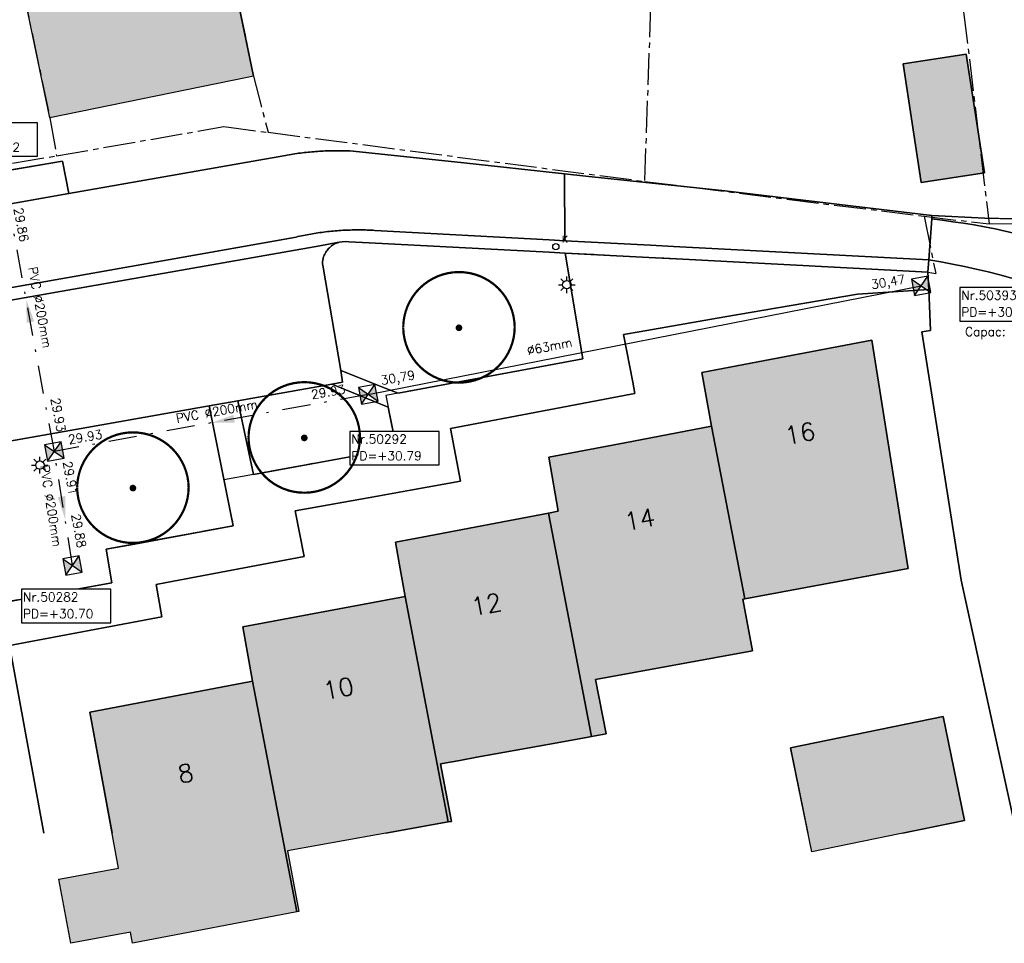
# Model space of a CAD drawing. Header units: metres. Extents: x 202952 to 203755, y 349031 to 349702.
# Tile 29 of 84: x 203258 to 203302, y 349275 to 349316. Entities that reach past the tile are written whole.
import ezdxf
from ezdxf.enums import TextEntityAlignment as Align

# ---------------------------------------------------------------- set-up
doc = ezdxf.new("R2010")
doc.units = ezdxf.units.M
doc.linetypes.add('1-200 CENTER', pattern=[4.28625, 2.8575, -0.47625, 0.47625, -0.47625])
doc.linetypes.add('1-200 DASHDOT', pattern=[2.54, 1.27, -0.635, 0, -0.635])
for name, color, linetype in [('bgt.onbegroeidterreindeel', 252, 'Continuous'), ('PH-BEST-BEBOUWING', 1, 'Continuous'), ('PH-BEST-BEBOUWING-ARCERING', 254, 'Continuous'), ('PH-BEST-BEGROEIIING', 252, 'Continuous'), ('PH-BEST-HUISNUMMER', 7, 'Continuous'), ('PH-BEST-KADASTRALE-GRENS', 240, '1-200 CENTER'), ('PH-BEST-KOLK', 8, 'Continuous'), ('PH-BEST-LICHTMAST-HANDHAVENB', 6, 'Continuous'), ('PH-BEST-PUT-HANDHAVEN', 44, 'Continuous'), ('PH-BEST-RIO-HANDHAVEN-GEMENGD', 44, '1-200 DASHDOT'), ('PH-BEST-RIO-TEKST', 8, 'Continuous'), ('PH-BEST-RIO-TEKST-PUTTENSTAAT', 8, 'Continuous'), ('PH-BEST-RIO-TEKST-VLOEIVLAK', 8, 'Continuous'), ('PH-BEST-WEGDEEL', 254, 'Continuous'), ('PH-INM-BOOM-HANDHAVEN', 96, 'Continuous')]:
    doc.layers.add(name, color=color, linetype=linetype)
doc.styles.add('ROMANS', font='romans.shx')
doc.linetypes.add('1-200 PERSLEIDING', pattern='A,1.5,-0.6,["PERS",ROMANS,S=0.24,R=0,X=-0.5,Y=-0.12],-0.65', length=2.75)

# ---------------------------------------------------------------- blocks, each defined once
blk = doc.blocks.new('*U50')
blk.add_circle((0, 0), 0.142)
at = {"ltscale": 0.05, "style": 'ROMANS'}
blk.add_text('K', height=0.3, dxfattribs=at).set_placement((0.277, 0.195))
blk = doc.blocks.new('*U26')
h = blk.add_hatch(color=256)
h.paths.add_polyline_path([(0, 0), (-0.375, 0.375), (-0.375, -0.375)])
h.paths.add_polyline_path([(0.375, 0.375), (0, 0), (0.375, -0.375)])
for p, q in [((-0.375, -0.375), (0.375, 0.375)), ((-0.375, 0.375), (0.375, -0.375))]:
    blk.add_line(p, q)
blk.add_lwpolyline([(-0.375, -0.375), (0.375, -0.375), (0.375, 0.375), (-0.375, 0.375)], close=True)
blk = doc.blocks.new('Materialisatie')
blk.add_solid([(-1.04, 0.173), (-1.04, -0.173), (0, 0)])
at = {"style": 'ROMANS'}
blk.add_attdef('MATERIALISATIE', (-2.631, 0.657), '', height=0.4, dxfattribs=at)
blk = doc.blocks.new('Puttenstaat bestaand')
blk.add_wipeout([(0, 0), (4, 0), (4, 1.5), (0, 1.5)])
blk.add_lwpolyline([(0, 0), (4, 0), (4, 1.5), (0, 1.5)], close=True)
at = {"style": 'ROMANS'}
for tag, p in [('NR', (0.066, 0.955)), ('PD', (0.066, 0.203))]:
    blk.add_attdef(tag, p, '', height=0.4, dxfattribs=at)
blk = doc.blocks.new('Lichtmast 2')
at = {"flags": 128}
for points in [[(-0.5, 0), (-0.25, 0)], [(-0.354, 0.354), (-0.177, 0.177)], [(0, 0.25), (0, 0.5)], [(0.177, 0.177), (0.354, 0.354)], [(0.25, 0), (0.5, 0)], [(-0.354, -0.354), (-0.177, -0.177)], [(0, -0.5), (0, -0.25)], [(0.177, -0.177), (0.354, -0.354)]]:
    blk.add_lwpolyline(points, dxfattribs=at)
blk.add_circle((0, 0), 0.25)
blk = doc.blocks.new('*U43')
at = {"const_width": 0.1}
blk.add_lwpolyline([(-2.5, 0.004, 0.990403), (2.5, 0.03, 0.990403), (-2.5, 0.018)], format="xyb", dxfattribs=at)
at = {"linetype": 'Continuous', "const_width": 0.15}
blk.add_lwpolyline([(-0.075, 0, 1), (0.075, 0, 1)], format="xyb", close=True, dxfattribs=at)

msp = doc.modelspace()

# ---------------------------------------------------------------- hatches: boundary and pattern name
at = {"layer": 'PH-BEST-BEBOUWING-ARCERING'}
for points in [[(203265.86, 349337.51), (203264.691, 349343.091), (203264.63, 349343.38), (203259.876, 349342.382), (203259.534, 349342.311), (203256.906, 349341.759), (203253.413, 349341.026), (203257.336, 349322.349), (203258.057, 349318.988), (203259.492, 349312.081), (203268.341, 349313.89), (203268.629, 349313.949), (203266.4, 349324.737), (203264.729, 349332.822), (203266.589, 349333.378)], [(203275.423, 349290.613), (203268.144, 349289.247), (203268.589, 349286.82), (203270.575, 349276.465), (203270.667, 349276.483), (203270.151, 349279.211), (203274.141, 349279.924), (203277.363, 349280.5)], [(203268.589, 349286.82), (203268.426, 349286.789), (203261.283, 349285.432), (203262.574, 349278.429), (203259.901, 349277.936), (203260.43, 349275.066), (203263.104, 349275.559), (203263.196, 349275.059), (203270.575, 349276.465)], [(203299.561, 349285.231), (203292.712, 349283.833), (203293.664, 349279.169), (203300.513, 349280.566)]]:
    msp.add_hatch(color=256, dxfattribs=at).paths.add_polyline_path(points)
for points in [[(203300.597, 349314.93), (203301.409, 349309.621), (203298.575, 349309.187), (203297.762, 349314.496)], [(203289.172, 349298.248), (203288.732, 349300.657), (203291.246, 349301.135), (203296.353, 349302.107), (203297.975, 349291.945), (203297.987, 349291.87), (203290.657, 349290.509)], [(203281.861, 349294.352), (203282.289, 349294.433), (203281.868, 349296.856), (203285.282, 349297.511), (203289.172, 349298.248), (203290.657, 349290.509), (203290.568, 349290.492), (203291.008, 349288.171), (203283.966, 349286.885), (203284.44, 349284.447), (203283.784, 349284.329)], [(203275.423, 349290.613), (203275.205, 349291.856), (203274.996, 349293.048), (203276.195, 349293.276), (203281.861, 349294.352), (203283.784, 349284.329), (203283.563, 349284.289), (203281.834, 349283.977), (203278.649, 349283.403), (203277.886, 349283.265), (203277.015, 349283.108), (203277.513, 349280.527), (203277.363, 349280.5)]]:
    msp.add_hatch(color=256, dxfattribs=at).paths.add_polyline_path(points, flags=17)

# ---------------------------------------------------------------- linework, layer by layer
at = {"layer": 'bgt.onbegroeidterreindeel'}
for p, q in [((203268.629, 349313.949), (203266.4, 349324.737)), ((203269.457, 349310.29), (203260.349, 349308.686)), ((203269.891, 349310.366), (203269.457, 349310.29)), ((203269.975, 349310.382), (203269.891, 349310.366)), ((203270.059, 349310.397), (203269.975, 349310.382)), ((203270.143, 349310.412), (203270.059, 349310.397)), ((203270.227, 349310.426), (203270.143, 349310.412)), ((203270.312, 349310.44), (203270.227, 349310.426)), ((203270.396, 349310.453), (203270.312, 349310.44)), ((203270.48, 349310.466), (203270.396, 349310.453)), ((203270.565, 349310.478), (203270.48, 349310.466)), ((203270.649, 349310.49), (203270.565, 349310.478)), ((203270.734, 349310.501), (203270.649, 349310.49)), ((203270.818, 349310.511), (203270.734, 349310.501)), ((203270.903, 349310.521), (203270.818, 349310.511)), ((203270.988, 349310.531), (203270.903, 349310.521)), ((203271.073, 349310.54), (203270.988, 349310.531)), ((203271.158, 349310.548), (203271.073, 349310.54)), ((203271.243, 349310.556), (203271.158, 349310.548)), ((203271.328, 349310.563), (203271.243, 349310.556)), ((203271.413, 349310.569), (203271.328, 349310.563)), ((203271.498, 349310.575), (203271.413, 349310.569)), ((203271.583, 349310.581), (203271.498, 349310.575)), ((203271.668, 349310.586), (203271.583, 349310.581)), ((203271.753, 349310.59), (203271.668, 349310.586)), ((203271.839, 349310.594), (203271.753, 349310.59)), ((203271.924, 349310.597), (203271.839, 349310.594)), ((203272.006, 349310.6), (203271.924, 349310.597)), ((203272.089, 349310.602), (203272.006, 349310.6)), ((203272.171, 349310.604), (203272.089, 349310.602)), ((203272.254, 349310.605), (203272.171, 349310.604)), ((203272.336, 349310.606), (203272.254, 349310.605)), ((203272.419, 349310.606), (203272.336, 349310.606)), ((203272.507, 349310.605), (203272.419, 349310.606)), ((203272.596, 349310.604), (203272.507, 349310.605)), ((203272.684, 349310.602), (203272.596, 349310.604)), ((203272.772, 349310.6), (203272.684, 349310.602)), ((203272.86, 349310.597), (203272.772, 349310.6)), ((203272.948, 349310.594), (203272.86, 349310.597)), ((203277.919, 349310.074), (203272.948, 349310.594)), ((203260.067, 349310.136), (203253.404, 349309.003)), ((203260.349, 349308.686), (203260.067, 349310.136)), ((203282.58, 349309.574), (203277.919, 349310.074)), ((203283.526, 349309.472), (203282.58, 349309.574)), ((203288.494, 349308.938), (203283.526, 349309.472)), ((203289.762, 349308.802), (203288.494, 349308.938)), ((203299.057, 349307.699), (203289.762, 349308.802)), ((203301.426, 349307.577), (203299.057, 349307.699)), ((203311.702, 349307.354), (203301.426, 349307.577))]:
    msp.add_line(p, q, dxfattribs=at)
msp.add_lwpolyline([(203300.597, 349314.93), (203297.762, 349314.496), (203298.575, 349309.187), (203301.409, 349309.621), (203300.597, 349314.93)], close=True, dxfattribs=at)
for points in [[(203304.77, 349306.433), (203301.891, 349307.107), (203301.419, 349307.195), (203300.947, 349307.276), (203300.473, 349307.352), (203299.998, 349307.422), (203299.522, 349307.486), (203299.046, 349307.544), (203299.057, 349307.699), (203301.426, 349307.577), (203311.702, 349307.354)], [(203302.846, 349280), (203300.364, 349291.349), (203298.602, 349302.485), (203298.997, 349302.548), (203298.91, 349304.389), (203298.874, 349305.157), (203298.912, 349305.713), (203299.447, 349305.618), (203299.98, 349305.516), (203300.512, 349305.408), (203301.043, 349305.293), (203301.572, 349305.171), (203302.099, 349305.043), (203304.708, 349304.302)], [(203259.219, 349280), (203257.687, 349288.411), (203264.514, 349289.696), (203264.267, 349291.153), (203264.721, 349291.239), (203270.897, 349292.408), (203270.492, 349294.452), (203274.188, 349295.115), (203275.672, 349295.381), (203277.911, 349295.782), (203277.461, 349298.144), (203281.874, 349298.983), (203285.565, 349299.685), (203285.735, 349299.717), (203285.636, 349300.232), (203285.226, 349302.369), (203285.93, 349302.49), (203289.769, 349303.153), (203295.712, 349304.178), (203298.91, 349304.389), (203298.997, 349302.548), (203298.602, 349302.485), (203300.364, 349291.349), (203302.846, 349280)], [(203274.566, 349280), (203277.363, 349280.5), (203277.513, 349280.527), (203277.015, 349283.108), (203277.886, 349283.265), (203278.649, 349283.403), (203281.834, 349283.977), (203283.563, 349284.289), (203283.784, 349284.329), (203284.44, 349284.447), (203283.966, 349286.885), (203291.008, 349288.171), (203290.568, 349290.492), (203290.657, 349290.509), (203297.987, 349291.87), (203297.975, 349291.945), (203296.353, 349302.107), (203291.246, 349301.135), (203288.732, 349300.657), (203289.172, 349298.248), (203285.282, 349297.511), (203281.868, 349296.856), (203282.289, 349294.433), (203281.861, 349294.352), (203276.195, 349293.276), (203274.996, 349293.048), (203275.205, 349291.856), (203275.423, 349290.613), (203268.144, 349289.247), (203268.589, 349286.82), (203268.426, 349286.789), (203261.283, 349285.432), (203262.284, 349280)], [(203297.738, 349280), (203300.513, 349280.566), (203299.561, 349285.231), (203292.712, 349283.833), (203293.494, 349280)]]:
    msp.add_lwpolyline(points, dxfattribs=at)
at = {"layer": 'PH-BEST-BEBOUWING'}
for points in [[(203300.597, 349314.93), (203301.409, 349309.621), (203298.575, 349309.187), (203297.762, 349314.496), (203300.597, 349314.93)], [(203289.172, 349298.248), (203288.732, 349300.657), (203291.246, 349301.135), (203296.353, 349302.107), (203297.975, 349291.945), (203297.987, 349291.87), (203290.657, 349290.509), (203289.172, 349298.248)], [(203281.861, 349294.352), (203282.289, 349294.433), (203281.868, 349296.856), (203285.282, 349297.511), (203289.172, 349298.248), (203290.657, 349290.509), (203290.568, 349290.492), (203291.008, 349288.171), (203283.966, 349286.885), (203284.44, 349284.447), (203283.784, 349284.329), (203281.861, 349294.352)], [(203275.423, 349290.613), (203275.205, 349291.856), (203274.996, 349293.048), (203276.195, 349293.276), (203281.861, 349294.352), (203283.784, 349284.329), (203283.563, 349284.289), (203281.834, 349283.977), (203278.649, 349283.403), (203277.886, 349283.265), (203277.015, 349283.108), (203277.513, 349280.527), (203277.363, 349280.5), (203275.423, 349290.613)], [(203268.589, 349286.82), (203268.144, 349289.247), (203275.423, 349290.613), (203277.363, 349280.5), (203274.141, 349279.924), (203270.151, 349279.211), (203270.667, 349276.483), (203270.575, 349276.465), (203268.589, 349286.82)], [(203263.104, 349275.559), (203260.43, 349275.066), (203259.901, 349277.936), (203262.574, 349278.429), (203261.283, 349285.432), (203268.426, 349286.789), (203268.589, 349286.82), (203270.575, 349276.465), (203263.196, 349275.059), (203263.104, 349275.559)], [(203292.712, 349283.833), (203299.561, 349285.231), (203300.513, 349280.566), (203293.664, 349279.169), (203292.712, 349283.833)]]:
    msp.add_lwpolyline(points, close=True, dxfattribs=at)
at = {"layer": 'PH-BEST-BEGROEIIING'}
for points in [[(203272.549, 349300.752), (203271.748, 349305.383), (203271.723, 349305.53), (203271.724, 349305.568), (203271.726, 349305.605), (203271.729, 349305.643), (203271.734, 349305.68), (203271.74, 349305.717), (203271.747, 349305.754), (203271.758, 349305.797), (203271.77, 349305.84), (203271.785, 349305.882), (203271.801, 349305.923), (203271.82, 349305.964), (203271.84, 349306.003), (203271.866, 349306.049), (203271.894, 349306.094), (203271.925, 349306.137), (203271.958, 349306.179), (203271.994, 349306.218), (203272.031, 349306.256), (203272.075, 349306.296), (203272.122, 349306.334), (203272.171, 349306.368), (203272.222, 349306.399), (203272.275, 349306.428), (203272.329, 349306.453), (203272.349, 349306.461), (203272.37, 349306.469), (203272.386, 349306.475), (203272.402, 349306.481), (203272.418, 349306.486), (203272.434, 349306.491), (203272.451, 349306.496), (203272.467, 349306.5), (203272.733, 349306.533), (203272.903, 349306.524), (203273.815, 349306.476), (203281.892, 349306.051), (203282.6, 349306.014), (203283.398, 349301.268), (203281.879, 349300.985), (203275.121, 349299.728), (203274.534, 349299.962), (203272.549, 349300.752)], [(203272.142, 349300.138), (203272.69, 349299.915), (203274.667, 349299.109), (203275.042, 349297.25), (203273.603, 349296.99), (203268.626, 349296.09), (203267.93, 349299.394), (203272.142, 349300.138)]]:
    msp.add_lwpolyline(points, close=True, dxfattribs=at)
msp.add_lwpolyline([(203252.772, 349296.718), (203259.212, 349297.855), (203266.636, 349299.166), (203267.719, 349293.788), (203263.284, 349292.965), (203262.017, 349292.73), (203262.269, 349291.233), (203253.487, 349289.625)], dxfattribs=at)
at = {"layer": 'PH-BEST-KADASTRALE-GRENS', "ltscale": 0.5}
for p, q in [((203269.282, 349311.432), (203286.165, 349309.231)), ((203249.36, 349308.647), (203259.795, 349310.377)), ((203286.165, 349309.231), (203298.708, 349307.666)), ((203298.708, 349307.666), (203301.616, 349307.32)), ((203298.708, 349307.666), (203299.224, 349305.096)), ((203301.616, 349307.32), (203311.645, 349307.422)), ((203298.873, 349305.157), (203282.597, 349306.014)), ((203298.873, 349305.157), (203299.224, 349305.096)), ((203275.12, 349299.728), (203274.563, 349299.624)), ((203274.563, 349299.624), (203274.667, 349299.108)), ((203268.627, 349296.09), (203267.304, 349295.85))]:
    msp.add_line(p, q, dxfattribs=at)
for points in [[(203295.54, 349349.362), (203299.715, 349323.22), (203301.616, 349307.32)], [(203283.763, 349346.877), (203285.538, 349333.852), (203286.735, 349325.692), (203286.165, 349309.231)], [(203253.41, 349341.043), (203259.492, 349312.081), (203259.795, 349310.377)], [(203267.107, 349321.312), (203268.629, 349313.949), (203269.282, 349311.432)], [(203259.795, 349310.377), (203267.302, 349311.686), (203269.282, 349311.432)], [(203282.597, 349306.014), (203283.398, 349301.268), (203275.12, 349299.728)], [(203267.304, 349295.85), (203267.719, 349293.788), (203262.017, 349292.73), (203262.269, 349291.233), (203253.487, 349289.625), (203253.17, 349291.311), (203252.604, 349291.208), (203251.777, 349295.643), (203249.863, 349295.284), (203248.567, 349302.293)], [(203274.667, 349299.108), (203275.042, 349297.25), (203268.627, 349296.09)]]:
    msp.add_lwpolyline(points, dxfattribs=at)
at = {"layer": 'PH-BEST-RIO-HANDHAVEN-GEMENGD'}
for p, q in [((203259.696, 349297.12), (203257.536, 349308.8)), ((203273.776, 349299.68), (203259.696, 349297.12)), ((203260.512, 349292), (203259.696, 349297.12))]:
    msp.add_line(p, q, dxfattribs=at)
at = {"layer": 'PH-BEST-RIO-HANDHAVEN-GEMENGD', "linetype": '1-200 PERSLEIDING'}
msp.add_line((203273.776, 349299.68), (203298.576, 349304.544), dxfattribs=at)
at = {"layer": 'PH-BEST-WEGDEEL'}
for points in [[(203253.237, 349307.434), (203260.349, 349308.686), (203269.457, 349310.29), (203269.891, 349310.366), (203269.975, 349310.382), (203270.059, 349310.397), (203270.143, 349310.412), (203270.227, 349310.426), (203270.312, 349310.44), (203270.396, 349310.453), (203270.48, 349310.466), (203270.565, 349310.478), (203270.649, 349310.49), (203270.734, 349310.501), (203270.818, 349310.511), (203270.903, 349310.521), (203270.988, 349310.531), (203271.073, 349310.54), (203271.158, 349310.548), (203271.243, 349310.556), (203271.328, 349310.563), (203271.413, 349310.569), (203271.498, 349310.575), (203271.583, 349310.581), (203271.668, 349310.586), (203271.753, 349310.59), (203271.839, 349310.594), (203271.924, 349310.597), (203272.006, 349310.6), (203272.089, 349310.602), (203272.171, 349310.604), (203272.254, 349310.605), (203272.336, 349310.606), (203272.419, 349310.606), (203272.507, 349310.605), (203272.596, 349310.604), (203272.684, 349310.602), (203272.772, 349310.6), (203272.86, 349310.597), (203272.948, 349310.594), (203277.919, 349310.074), (203282.58, 349309.574), (203282.597, 349306.572), (203281.894, 349306.61), (203274.066, 349307.032), (203273.982, 349307.037), (203273.897, 349307.041), (203273.813, 349307.045), (203273.728, 349307.048), (203273.644, 349307.051), (203273.559, 349307.053), (203273.474, 349307.054), (203273.39, 349307.055), (203273.305, 349307.055), (203273.22, 349307.055), (203273.136, 349307.054), (203273.051, 349307.052), (203272.966, 349307.05), (203272.882, 349307.047), (203272.797, 349307.044), (203272.713, 349307.04), (203272.628, 349307.036), (203272.544, 349307.031), (203272.46, 349307.025), (203272.375, 349307.019), (203272.291, 349307.012), (203272.207, 349307.005), (203272.122, 349306.997), (203272.038, 349306.988), (203271.95, 349306.978), (203271.862, 349306.968), (203271.774, 349306.957), (203271.686, 349306.945), (203271.598, 349306.933), (203271.51, 349306.92), (203271.431, 349306.908), (203271.351, 349306.895), (203271.272, 349306.882), (203271.193, 349306.868), (203271.113, 349306.854), (203271.034, 349306.839), (203270.951, 349306.823), (203270.868, 349306.806), (203270.785, 349306.789), (203270.702, 349306.771), (203270.62, 349306.752), (203270.537, 349306.733), (203254.228, 349303.842)], [(203304.708, 349304.302), (203302.099, 349305.043), (203301.572, 349305.171), (203301.043, 349305.293), (203300.512, 349305.408), (203299.98, 349305.516), (203299.447, 349305.618), (203298.912, 349305.713), (203299.046, 349307.544), (203299.522, 349307.486), (203299.998, 349307.422), (203300.473, 349307.352), (203300.947, 349307.276), (203301.419, 349307.195), (203301.891, 349307.107), (203304.77, 349306.433)], [(203254.228, 349303.842), (203270.537, 349306.733), (203270.62, 349306.752), (203270.702, 349306.771), (203270.785, 349306.789), (203270.868, 349306.806), (203270.951, 349306.823), (203271.034, 349306.839), (203271.113, 349306.854), (203271.193, 349306.868), (203271.272, 349306.882), (203271.351, 349306.895), (203271.431, 349306.908), (203271.51, 349306.92), (203271.598, 349306.933), (203271.686, 349306.945), (203271.774, 349306.957), (203271.862, 349306.968), (203271.95, 349306.978), (203272.038, 349306.988), (203272.122, 349306.997), (203272.207, 349307.005), (203272.291, 349307.012), (203272.375, 349307.019), (203272.46, 349307.025), (203272.544, 349307.031), (203272.628, 349307.036), (203272.713, 349307.04), (203272.797, 349307.044), (203272.882, 349307.047), (203272.966, 349307.05), (203273.051, 349307.052), (203273.136, 349307.054), (203273.22, 349307.055), (203273.305, 349307.055), (203273.39, 349307.055), (203273.474, 349307.054), (203273.559, 349307.053), (203273.644, 349307.051), (203273.728, 349307.048), (203273.813, 349307.045), (203273.897, 349307.041), (203273.982, 349307.037), (203274.066, 349307.032), (203281.894, 349306.61), (203282.597, 349306.572), (203286.434, 349306.365), (203287.457, 349306.31), (203298.912, 349305.713), (203298.874, 349305.157), (203295.527, 349305.333), (203287.877, 349305.736), (203286.362, 349305.816), (203282.6, 349306.014), (203281.892, 349306.051), (203273.815, 349306.476), (203272.903, 349306.524), (203272.733, 349306.533), (203272.467, 349306.5), (203272.38, 349306.489), (203271.6, 349306.334), (203251.62, 349302.833)], [(203251.62, 349302.833), (203271.6, 349306.334), (203272.38, 349306.489), (203272.467, 349306.5), (203272.451, 349306.496), (203272.434, 349306.491), (203272.418, 349306.486), (203272.402, 349306.481), (203272.386, 349306.475), (203272.37, 349306.469), (203272.349, 349306.461), (203272.329, 349306.453), (203272.275, 349306.428), (203272.222, 349306.399), (203272.171, 349306.368), (203272.122, 349306.334), (203272.075, 349306.296), (203272.031, 349306.256), (203271.994, 349306.218), (203271.958, 349306.179), (203271.925, 349306.137), (203271.894, 349306.094), (203271.866, 349306.049), (203271.84, 349306.003), (203271.82, 349305.964), (203271.801, 349305.923), (203271.785, 349305.882), (203271.77, 349305.84), (203271.758, 349305.797), (203271.747, 349305.754), (203271.74, 349305.717), (203271.734, 349305.68), (203271.729, 349305.643), (203271.726, 349305.605), (203271.724, 349305.568), (203271.723, 349305.53), (203271.748, 349305.383), (203272.549, 349300.752), (203272.618, 349300.222), (203272.142, 349300.138), (203272.142, 349300.138), (203267.93, 349299.394), (203266.636, 349299.166), (203259.212, 349297.855), (203252.772, 349296.718)], [(203253.487, 349289.625), (203262.269, 349291.233), (203262.017, 349292.73), (203263.284, 349292.965), (203267.719, 349293.788), (203266.636, 349299.166), (203267.93, 349299.394), (203268.626, 349296.09), (203273.603, 349296.99), (203275.042, 349297.25), (203274.667, 349299.109), (203272.69, 349299.915), (203272.142, 349300.138), (203272.618, 349300.222), (203272.549, 349300.752), (203274.534, 349299.962), (203275.121, 349299.728), (203281.879, 349300.985), (203283.398, 349301.268), (203282.6, 349306.014), (203286.362, 349305.816), (203287.877, 349305.736), (203295.527, 349305.333), (203298.874, 349305.157), (203298.91, 349304.389), (203295.712, 349304.178), (203289.769, 349303.153), (203285.93, 349302.49), (203285.226, 349302.369), (203285.636, 349300.232), (203285.735, 349299.717), (203285.565, 349299.685), (203281.874, 349298.983), (203277.461, 349298.144), (203277.911, 349295.782), (203275.672, 349295.381), (203274.188, 349295.115), (203270.492, 349294.452), (203270.897, 349292.408), (203264.721, 349291.239), (203264.267, 349291.153), (203264.514, 349289.696), (203257.687, 349288.411), (203259.219, 349280)]]:
    msp.add_lwpolyline(points, dxfattribs=at)
for points in [[(203232.03, 349305.363), (203232.262, 349305.403), (203248.895, 349308.236), (203250.959, 349308.587), (203252.108, 349308.782), (203253.404, 349309.003), (203260.067, 349310.136), (203260.349, 349308.686), (203253.237, 349307.434), (203252.491, 349307.303), (203251.833, 349307.187), (203250.658, 349306.98), (203232.308, 349303.75), (203232.03, 349305.363)], [(203299.057, 349307.699), (203299.046, 349307.544), (203298.912, 349305.713), (203287.457, 349306.31), (203286.434, 349306.365), (203282.597, 349306.572), (203282.58, 349309.574), (203283.526, 349309.472), (203288.494, 349308.938), (203289.762, 349308.802), (203299.057, 349307.699)]]:
    msp.add_lwpolyline(points, close=True, dxfattribs=at)

# ---------------------------------------------------------------- block references
at = {"layer": 'PH-BEST-KOLK', "color": 9}
msp.add_blockref('*U50', (203282.187, 349306.301), dxfattribs=at)
at = {"layer": 'PH-BEST-KOLK'}
msp.add_blockref('*U50', (203282.187, 349306.301), dxfattribs=at)
at = {"layer": 'PH-BEST-LICHTMAST-HANDHAVENB', "color": 9, "xscale": 0.75, "yscale": 0.75, "zscale": 0.75}
for p in [(203282.68, 349304.597), (203259.047, 349296.505)]:
    msp.add_blockref('Lichtmast 2', p, dxfattribs=at)
at = {"layer": 'PH-BEST-LICHTMAST-HANDHAVENB', "xscale": 0.75, "yscale": 0.75, "zscale": 0.75}
for p in [(203282.68, 349304.597), (203259.047, 349296.505)]:
    msp.add_blockref('Lichtmast 2', p, dxfattribs=at)
at = {"layer": 'PH-BEST-PUT-HANDHAVEN', "rotation": 10.47742359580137}
for p in [(203298.576, 349304.544), (203273.776, 349299.68), (203259.696, 349297.12), (203260.512, 349292)]:
    msp.add_blockref('*U26', p, dxfattribs=at)
at = {"layer": 'PH-BEST-RIO-TEKST'}
ref = msp.add_blockref('Materialisatie', (203258.434, 349303.943), dxfattribs=dict(at, rotation=100.4774235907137))
ref.add_attrib('MATERIALISATIE', 'PVC %%c200mm ', (203258.524, 349305.363), dxfattribs={"layer": '0', "height": 0.4, "rotation": 280.4774, "style": 'ROMANS'})
ref = msp.add_blockref('Materialisatie', (203266.736, 349298.4), dxfattribs=dict(at, rotation=190.3048464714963))
ref.add_attrib('MATERIALISATIE', 'PVC %%c200mm ', (203265.194, 349298.395), dxfattribs={"layer": '0', "height": 0.4, "rotation": 10.3048, "style": 'ROMANS'})
ref = msp.add_blockref('Materialisatie', (203260.183, 349294.066), dxfattribs=dict(at, rotation=279.0553574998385))
ref.add_attrib('MATERIALISATIE', 'PVC %%c200mm ', (203259.06, 349296.478), dxfattribs={"layer": '0', "height": 0.4, "rotation": 279.0554, "style": 'ROMANS'})
at = {"layer": 'PH-INM-BOOM-HANDHAVEN'}
for p in [(203277.842, 349302.664), (203263.218, 349295.474)]:
    msp.add_blockref('*U43', p, dxfattribs=at)

# ---------------------------------------------------------------- texts
at = {"layer": 'PH-BEST-HUISNUMMER', "style": 'ROMANS'}
for s, rotation, p in [('16', 10.8, (203293.138, 349297.932)), ('14', 10.7, (203285.944, 349294.074)), ('12', 10.8, (203279.069, 349290.259)), ('10', 10.6, (203272.433, 349286.491)), ('8', 10.8, (203265.583, 349282.686))]:
    msp.add_text(s, height=0.8, rotation=rotation, dxfattribs=at).set_placement(p, align=Align.MIDDLE_CENTER)
at = {"layer": 'PH-BEST-RIO-TEKST', "insert": (203280.858, 349301.83), "char_height": 0.4, "width": 4.07495, "attachment_point": 1, "rotation": 11.0965, "style": 'ROMANS'}
msp.add_mtext('%%C63mm', dxfattribs=at)
at = {"layer": 'PH-BEST-RIO-TEKST-VLOEIVLAK', "style": 'ROMANS'}
for s, rotation, p in [('29.86', 280.4774, (203258.211, 349307.289)), ('30,47', 9.6431, (203297.091, 349304.726)), ('30,79', 9.6431, (203275.1, 349300.431))]:
    msp.add_text(s, height=0.4, rotation=rotation, dxfattribs=at).set_placement(p, align=Align.MIDDLE_CENTER)
msp.add_text('Capac:', height=0.4, dxfattribs=at).set_placement((203301.451, 349302.293), align=Align.CENTER)
for s, rotation, p in [('29.93', 9.6431, (203271.251, 349299.466)), ('29.93', 280.4774, (203259.535, 349299.486)), ('29.93', 9.6431, (203260.35, 349297.444)), ('29.91', 280.4774, (203260.077, 349296.642)), ('29.88', 280.4774, (203260.455, 349294.284))]:
    msp.add_text(s, height=0.4, rotation=rotation, dxfattribs=at).set_placement(p)

# ---------------------------------------------------------------- next in the draw order: block references
at = {"layer": 'PH-BEST-RIO-TEKST-PUTTENSTAAT'}
for p, values in [((203254.937, 349310.362), {'PD': 'PD=+30.62', 'NR': 'Nr.50291'}), ((203300.308, 349302.969), {'PD': 'PD=+30.47', 'NR': 'Nr.50393'}), ((203272.954, 349296.52), {'PD': 'PD=+30.79', 'NR': 'Nr.50292'}), ((203258.225, 349289.435), {'PD': 'PD=+30.70', 'NR': 'Nr.50282'})]:
    msp.add_blockref('Puttenstaat bestaand', p, dxfattribs=at).add_auto_attribs(values)

# ---------------------------------------------------------------- next in the draw order: linework, layer by layer
at = {"layer": 'PH-BEST-BEBOUWING'}
msp.add_lwpolyline([(203253.413, 349341.026), (203256.906, 349341.759), (203259.534, 349342.311), (203259.876, 349342.382), (203264.63, 349343.38), (203264.691, 349343.091), (203265.86, 349337.51), (203266.589, 349333.378), (203264.729, 349332.822), (203266.4, 349324.737), (203268.629, 349313.949), (203268.341, 349313.89), (203259.492, 349312.081), (203258.057, 349318.988), (203257.336, 349322.349), (203253.413, 349341.026)], close=True, dxfattribs=at)

# ---------------------------------------------------------------- next in the draw order: block references
at = {"layer": 'PH-INM-BOOM-HANDHAVEN'}
msp.add_blockref('*U43', (203270.904, 349297.726), dxfattribs=at)

doc.saveas('drawing.dxf')
